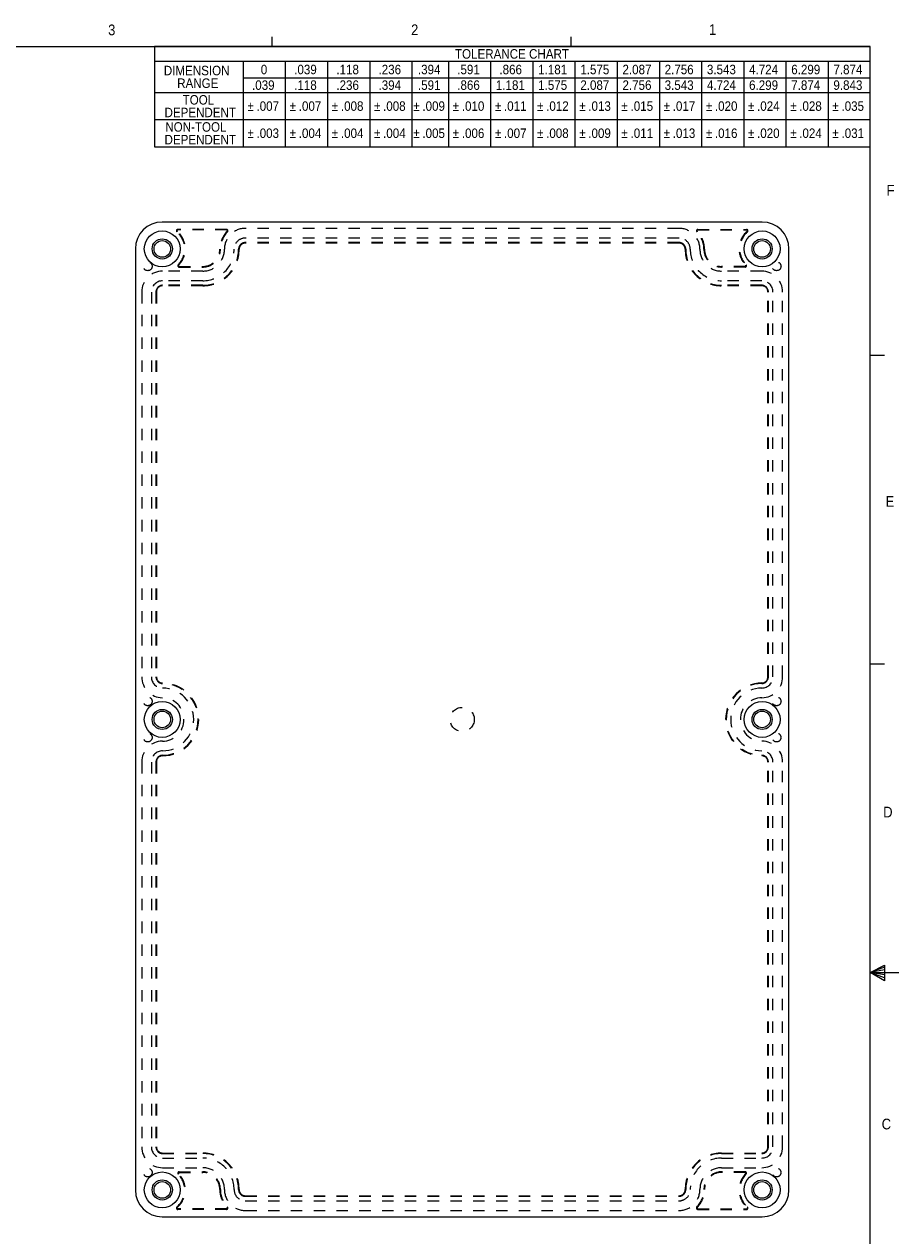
# Model space of a CAD drawing. Header units: inches. Extents: x 0.3 to 21.8, y 0.2 to 16.9.
# Tile 9 of 9: x 14.1 to 21.8, y 6.2 to 16.9. Entities that reach past the tile are written whole.
import ezdxf

# ---------------------------------------------------------------- set-up
doc = ezdxf.new("R2010")
doc.units = ezdxf.units.IN
doc.header["$MEASUREMENT"] = 0
doc.linetypes.add('SLD-Dashed', pattern=[0.075, 0.05, -0.025])
doc.linetypes.add('SLD-Solid', pattern=[0])
doc.layers.add('SLD-0', color=7, linetype='SLD-Solid')
doc.styles.add('SLDTEXTSTYLE1', font='GOTHIC.TTF', dxfattribs={"width": 0.913})

# ---------------------------------------------------------------- blocks, each defined once
blk = doc.blocks.new('SW_TABLEANNOTATION_1')
at = {"layer": 'SLD-0', "color": 0}
for p, q in [((0, 0), (0, -0.88)), ((6.283, 0), (0, 0)), ((6.283, -0.88), (6.283, 0)), ((0, -0.129), (6.283, -0.129)), ((0.779, -0.129), (0.779, -0.88)), ((1.149, -0.129), (1.149, -0.88)), ((1.52, -0.129), (1.52, -0.88)), ((1.89, -0.129), (1.89, -0.88)), ((2.26, -0.129), (2.26, -0.88)), ((2.581, -0.129), (2.581, -0.88)), ((2.951, -0.129), (2.951, -0.88)), ((3.321, -0.129), (3.321, -0.88)), ((3.691, -0.129), (3.691, -0.88)), ((4.062, -0.129), (4.062, -0.88)), ((4.432, -0.129), (4.432, -0.88)), ((4.802, -0.129), (4.802, -0.88)), ((5.172, -0.129), (5.172, -0.88)), ((5.542, -0.129), (5.542, -0.88)), ((5.913, -0.129), (5.913, -0.88)), ((0.779, -0.275), (6.283, -0.275)), ((0, -0.404), (6.283, -0.404)), ((0, -0.642), (6.283, -0.642)), ((0, -0.88), (6.283, -0.88))]:
    blk.add_line(p, q, dxfattribs=at)
at = {"layer": 'SLD-0', "color": 0, "attachment_point": 1, "style": 'SLDTEXTSTYLE1'}
for s, insert, char_height in [('TOLERANCE CHART', (2.638, -0.024), 0.08333), ('DIMENSION ', (0.083, -0.17), 0.0833), ('0', (0.934, -0.161), 0.0833), ('.039', (1.227, -0.161), 0.0833), ('.118', (1.597, -0.161), 0.0833), ('.236', (1.967, -0.161), 0.0833), ('.394', (2.313, -0.161), 0.0833), ('.591', (2.658, -0.161), 0.0833), ('.866', (3.028, -0.161), 0.0833), ('1.181', (3.368, -0.161), 0.0833), ('1.575', (3.738, -0.161), 0.0833), ('2.087', (4.108, -0.161), 0.0833), ('2.756', (4.478, -0.161), 0.0833), ('3.543', (4.849, -0.161), 0.0833), ('4.724', (5.219, -0.161), 0.0833), ('6.299', (5.589, -0.161), 0.0833), ('7.874', (5.959, -0.161), 0.0833), ('RANGE', (0.2, -0.281), 0.0833), ('.039', (0.857, -0.298), 0.0833), ('.118', (1.227, -0.298), 0.0833), ('.236', (1.597, -0.298), 0.0833), ('.394', (1.967, -0.298), 0.0833), ('.591', (2.313, -0.298), 0.0833), ('.866', (2.658, -0.298), 0.0833), ('1.181', (2.997, -0.298), 0.0833), ('1.575', (3.368, -0.298), 0.0833), ('2.087', (3.738, -0.298), 0.0833), ('2.756', (4.108, -0.298), 0.0833), ('3.543', (4.478, -0.298), 0.0833), ('4.724', (4.849, -0.298), 0.0833), ('6.299', (5.219, -0.298), 0.0833), ('7.874', (5.589, -0.298), 0.0833), ('9.843', (5.959, -0.298), 0.0833), ('TOOL ', (0.248, -0.427), 0.0833), ('%%p', (0.817, -0.482), 0.0833), ('.007', (0.896, -0.482), 0.0833), ('%%p', (1.187, -0.482), 0.0833), ('.007', (1.267, -0.482), 0.0833), ('%%p', (1.557, -0.482), 0.0833), ('.008', (1.637, -0.482), 0.0833), ('%%p', (1.928, -0.482), 0.0833), ('.008', (2.007, -0.482), 0.0833), ('%%p', (2.273, -0.482), 0.0833), ('.009', (2.352, -0.482), 0.0833), ('%%p', (2.618, -0.482), 0.0833), ('.010', (2.698, -0.482), 0.0833), ('%%p', (2.989, -0.482), 0.0833), ('.011', (3.068, -0.482), 0.0833), ('%%p', (3.359, -0.482), 0.0833), ('.012', (3.438, -0.482), 0.0833), ('%%p', (3.729, -0.482), 0.0833), ('.013', (3.808, -0.482), 0.0833), ('%%p', (4.099, -0.482), 0.0833), ('.015', (4.179, -0.482), 0.0833), ('%%p', (4.469, -0.482), 0.0833), ('.017', (4.549, -0.482), 0.0833), ('%%p', (4.84, -0.482), 0.0833), ('.020', (4.919, -0.482), 0.0833), ('%%p', (5.21, -0.482), 0.0833), ('.024', (5.289, -0.482), 0.0833), ('%%p', (5.58, -0.482), 0.0833), ('.028', (5.659, -0.482), 0.0833), ('%%p', (5.95, -0.482), 0.0833), ('.035', (6.03, -0.482), 0.0833), ('DEPENDENT', (0.089, -0.538), 0.0833), ('NON-TOOL ', (0.096, -0.665), 0.0833), ('%%p', (0.817, -0.72), 0.0833), ('.003', (0.896, -0.72), 0.0833), ('%%p', (1.187, -0.72), 0.0833), ('.004', (1.267, -0.72), 0.0833), ('%%p', (1.557, -0.72), 0.0833), ('.004', (1.637, -0.72), 0.0833), ('%%p', (1.928, -0.72), 0.0833), ('.004', (2.007, -0.72), 0.0833), ('%%p', (2.273, -0.72), 0.0833), ('.005', (2.352, -0.72), 0.0833), ('%%p', (2.618, -0.72), 0.0833), ('.006', (2.698, -0.72), 0.0833), ('%%p', (2.989, -0.72), 0.0833), ('.007', (3.068, -0.72), 0.0833), ('%%p', (3.359, -0.72), 0.0833), ('.008', (3.438, -0.72), 0.0833), ('%%p', (3.729, -0.72), 0.0833), ('.009', (3.808, -0.72), 0.0833), ('%%p', (4.099, -0.72), 0.0833), ('.011', (4.179, -0.72), 0.0833), ('%%p', (4.469, -0.72), 0.0833), ('.013', (4.549, -0.72), 0.0833), ('%%p', (4.84, -0.72), 0.0833), ('.016', (4.919, -0.72), 0.0833), ('%%p', (5.21, -0.72), 0.0833), ('.020', (5.289, -0.72), 0.0833), ('%%p', (5.58, -0.72), 0.0833), ('.024', (5.659, -0.72), 0.0833), ('%%p', (5.95, -0.72), 0.0833), ('.031', (6.03, -0.72), 0.0833), ('DEPENDENT', (0.089, -0.776), 0.0833)]:
    blk.add_mtext(s, dxfattribs=dict(at, insert=insert, char_height=char_height))

msp = doc.modelspace()

# ---------------------------------------------------------------- linework, layer by layer
at = {"color": 7, "linetype": 'SLD-Solid', "lineweight": 0}
for p, q in [((16.27288, 16.6606), (16.27288, 16.7454)), ((18.89788, 16.6606), (18.89788, 16.7454)), ((0.52288, 16.6606), (21.52288, 16.6606)), ((21.52288, 0.4106), (21.52288, 16.6606)), ((21.52288, 13.9516), (21.64788, 13.9516)), ((21.52288, 11.2436), (21.64788, 11.2436)), ((21.52288, 8.5356), (21.64687, 8.60114)), ((21.64687, 8.58268), (21.52288, 8.5356)), ((21.64687, 8.55872), (21.52288, 8.5356)), ((21.64687, 8.51635), (21.52288, 8.5356)), ((21.64687, 8.48964), (21.52288, 8.5356)), ((21.64687, 8.46233), (21.52288, 8.5356)), ((21.52288, 8.5356), (21.77288, 8.5356)), ((21.64687, 8.60114), (21.64687, 8.46233))]:
    msp.add_line(p, q, dxfattribs=at)
at = {"color": 7, "linetype": 'SLD-Solid', "lineweight": 15}
for p, q in [((20.57331, 15.11987), (15.30931, 15.11987)), ((15.07331, 14.88387), (15.07331, 6.62787)), ((20.80931, 6.62787), (20.80931, 14.88387)), ((15.30931, 6.39187), (20.57331, 6.39187))]:
    msp.add_line(p, q, dxfattribs=at)
at = {"color": 7, "linetype": 'SLD-Dashed', "lineweight": 0}
for p, q in [((15.87364, 15.05487), (15.44496, 15.05487)), ((15.87364, 15.05003), (15.44496, 15.05003)), ((19.84431, 15.06424), (16.03831, 15.06424)), ((20.00899, 15.05487), (20.43767, 15.05487)), ((20.00899, 15.05003), (20.43767, 15.05003)), ((19.84431, 14.97924), (16.03831, 14.97924)), ((19.84431, 14.93987), (16.03831, 14.93987)), ((19.84431, 14.93516), (16.03831, 14.93516)), ((15.66431, 14.68924), (15.31231, 14.68924)), ((15.45788, 14.72972), (15.66431, 14.72972)), ((15.45788, 14.72487), (15.66431, 14.72487)), ((20.42475, 14.72972), (20.21831, 14.72972)), ((20.42475, 14.72487), (20.21831, 14.72487)), ((20.57031, 14.68924), (20.21831, 14.68924)), ((15.66431, 14.60424), (15.31231, 14.60424)), ((15.66431, 14.56487), (15.31231, 14.56487)), ((20.57031, 14.60424), (20.21831, 14.60424)), ((20.57031, 14.56487), (20.21831, 14.56487)), ((15.12894, 14.50587), (15.12894, 11.12986)), ((15.21394, 14.50587), (15.21394, 11.12986)), ((15.25331, 14.50587), (15.25331, 11.12986)), ((15.25803, 14.50587), (15.25803, 11.12986)), ((15.66431, 14.56016), (15.31231, 14.56016)), ((20.57031, 14.56016), (20.21831, 14.56016)), ((20.62459, 11.12986), (20.62459, 14.50587)), ((20.62931, 11.12986), (20.62931, 14.50587)), ((20.66868, 11.12986), (20.66868, 14.50587)), ((20.75368, 11.12986), (20.75368, 14.50587)), ((15.12894, 10.38189), (15.12894, 7.00587)), ((15.21394, 10.38189), (15.21394, 7.00587)), ((15.25331, 10.38189), (15.25331, 7.00587)), ((15.25803, 10.38189), (15.25803, 7.00587)), ((20.62459, 7.00587), (20.62459, 10.38189)), ((20.62931, 7.00587), (20.62931, 10.38189)), ((20.66868, 7.00587), (20.66868, 10.38189)), ((20.75368, 7.00587), (20.75368, 10.38189)), ((15.31231, 6.95159), (15.66431, 6.95159)), ((15.31231, 6.94687), (15.66431, 6.94687)), ((20.21831, 6.95159), (20.57031, 6.95159)), ((20.21831, 6.94687), (20.57031, 6.94687)), ((15.31231, 6.9075), (15.66431, 6.9075)), ((15.31231, 6.8225), (15.66431, 6.8225)), ((20.21831, 6.9075), (20.57031, 6.9075)), ((20.21831, 6.8225), (20.57031, 6.8225)), ((15.45788, 6.78687), (15.66431, 6.78687)), ((15.45788, 6.78203), (15.66431, 6.78203)), ((20.42475, 6.78687), (20.21831, 6.78687)), ((20.42475, 6.78203), (20.21831, 6.78203)), ((16.03831, 6.57659), (19.84431, 6.57659)), ((16.03831, 6.57187), (19.84431, 6.57187)), ((16.03831, 6.5325), (19.84431, 6.5325)), ((15.87364, 6.46172), (15.44496, 6.46172)), ((15.87364, 6.45687), (15.44496, 6.45687)), ((16.03831, 6.4475), (19.84431, 6.4475)), ((20.00899, 6.46172), (20.43767, 6.46172)), ((20.00899, 6.45687), (20.43767, 6.45687))]:
    msp.add_line(p, q, dxfattribs=at)
at = {"color": 7, "linetype": 'SLD-Solid', "lineweight": 15}
for centre, radius in [((15.30931, 14.88387), 0.1575), ((20.57331, 14.88387), 0.1575), ((15.30931, 14.88387), 0.0885), ((15.30931, 14.88387), 0.0725), ((20.57331, 14.88387), 0.0885), ((20.57331, 14.88387), 0.0725), ((15.30931, 10.75587), 0.1575), ((15.30931, 10.75587), 0.0885), ((20.57331, 10.75587), 0.1575), ((20.57331, 10.75587), 0.0885), ((15.30931, 10.75587), 0.0725), ((20.57331, 10.75587), 0.0725), ((15.30931, 6.62787), 0.1575), ((15.30931, 6.62787), 0.0885), ((15.30931, 6.62787), 0.0725), ((20.57331, 6.62787), 0.1575), ((20.57331, 6.62787), 0.0885), ((20.57331, 6.62787), 0.0725)]:
    msp.add_circle(centre, radius, dxfattribs=at)
at = {"color": 7, "linetype": 'SLD-Dashed', "lineweight": 0}
for centre, radius in [((15.18181, 14.73137), 0.0385), ((20.70081, 14.73137), 0.0385), ((15.18181, 10.91437), 0.0385), ((20.70081, 10.91437), 0.0385), ((17.94131, 10.75587), 0.106), ((15.18181, 10.59737), 0.0385), ((20.70081, 10.59737), 0.0385), ((15.18181, 6.78037), 0.0385), ((20.70081, 6.78037), 0.0385)]:
    msp.add_circle(centre, radius, dxfattribs=at)
at = {"color": 7, "linetype": 'SLD-Solid', "lineweight": 15}
for centre, start, end in [((15.30931, 14.88387), 90, 180), ((20.57331, 14.88387), 0, 90), ((15.30931, 6.62787), 180, 270), ((20.57331, 6.62787), 270, 0)]:
    msp.add_arc(centre, 0.236, start, end, dxfattribs=at)
at = {"color": 7, "linetype": 'SLD-Dashed', "lineweight": 0}
for centre, radius, start, end in [((15.44496, 15.04287), 0.012, 90, 229.531734), ((15.30931, 14.88387), 0.197, 315.303661, 49.531734), ((15.44496, 15.04287), 0.00716, 90, 229.531734), ((15.30931, 14.88387), 0.20184, 315.303661, 49.531734), ((16.03831, 14.88087), 0.22384, 135.468708, 180.153197), ((16.03831, 14.88087), 0.219, 135.468708, 180.153197), ((16.03831, 14.88087), 0.18337, 90, 180.153197), ((15.87364, 15.04287), 0.012, 315.468708, 90), ((15.87364, 15.04287), 0.00716, 315.468708, 90), ((19.84431, 14.88087), 0.18337, 359.846803, 90), ((20.00899, 15.04287), 0.012, 90, 224.531292), ((19.84431, 14.88087), 0.219, 359.846803, 44.531292), ((20.00899, 15.04287), 0.00716, 90, 224.531292), ((19.84431, 14.88087), 0.22384, 359.846803, 44.531292), ((20.57331, 14.88387), 0.20184, 130.468266, 224.696339), ((20.57331, 14.88387), 0.197, 130.468266, 224.696339), ((20.43767, 15.04287), 0.012, 310.468266, 90), ((20.43767, 15.04287), 0.00716, 310.468266, 90), ((16.03831, 14.88087), 0.09837, 90, 180.153197), ((16.03831, 14.88087), 0.059, 90, 180.153197), ((16.03831, 14.88087), 0.05428, 90, 180.153197), ((19.84431, 14.88087), 0.09837, 359.846803, 90), ((19.84431, 14.88087), 0.059, 359.846803, 90), ((19.84431, 14.88087), 0.05428, 359.846803, 90), ((15.66431, 14.87987), 0.31972, 270, 0.153197), ((15.66431, 14.87987), 0.315, 270, 0.153197), ((15.66431, 14.87987), 0.27563, 270, 0.153197), ((15.66431, 14.87987), 0.19063, 270, 0.153197), ((15.66431, 14.87987), 0.155, 270, 0.153197), ((15.66431, 14.87987), 0.15016, 270, 0.153197), ((20.21831, 14.87987), 0.31972, 179.846803, 270), ((20.21831, 14.87987), 0.315, 179.846803, 270), ((20.21831, 14.87987), 0.27563, 179.846803, 270), ((20.21831, 14.87987), 0.19063, 179.846803, 270), ((20.21831, 14.87987), 0.155, 179.846803, 270), ((20.21831, 14.87987), 0.15016, 179.846803, 270), ((15.31231, 14.50587), 0.18337, 90, 180), ((15.45788, 14.73687), 0.012, 135.303661, 270), ((15.45788, 14.73687), 0.00716, 135.303661, 270), ((20.42475, 14.73687), 0.012, 270, 44.696339), ((20.42475, 14.73687), 0.00716, 270, 44.696339), ((20.57031, 14.50587), 0.18337, 0, 90), ((15.31231, 14.50587), 0.09837, 90, 180), ((15.31231, 14.50587), 0.059, 90, 180), ((20.57031, 14.50587), 0.09837, 0, 90), ((20.57031, 14.50587), 0.059, 0, 90), ((15.31231, 14.50587), 0.05428, 90, 180), ((20.57031, 14.50587), 0.05428, 0, 90), ((15.31231, 11.12986), 0.18337, 180, 269.540403), ((15.31231, 11.12986), 0.09837, 180, 269.540403), ((15.31231, 11.12986), 0.059, 180, 269.540403), ((15.31231, 11.12986), 0.05428, 180, 269.540403), ((15.30931, 10.75587), 0.315, 270.459597, 89.540403), ((15.30931, 10.75587), 0.31972, 270.459597, 89.540403), ((20.57331, 10.75587), 0.31972, 90.459597, 269.540403), ((20.57331, 10.75587), 0.315, 90.459597, 269.540403), ((20.57031, 11.12986), 0.05428, 270.459597, 0), ((20.57031, 11.12986), 0.059, 270.459597, 0), ((20.57031, 11.12986), 0.09837, 270.459597, 0), ((20.57031, 11.12986), 0.18337, 270.459597, 0), ((15.30931, 10.75587), 0.27563, 270.459597, 89.540403), ((20.57331, 10.75587), 0.27563, 90.459597, 269.540403), ((15.30931, 10.75587), 0.19063, 270.459597, 89.540403), ((20.57331, 10.75587), 0.19063, 90.459597, 269.540403), ((15.31231, 10.38189), 0.18337, 90.459597, 180), ((20.57031, 10.38189), 0.18337, 0, 89.540403), ((15.31231, 10.38189), 0.09837, 90.459597, 180), ((15.31231, 10.38189), 0.059, 90.459597, 180), ((15.31231, 10.38189), 0.05428, 90.459597, 180), ((20.57031, 10.38189), 0.05428, 0, 89.540403), ((20.57031, 10.38189), 0.059, 0, 89.540403), ((20.57031, 10.38189), 0.09837, 0, 89.540403), ((15.31231, 7.00587), 0.18337, 180, 270), ((15.31231, 7.00587), 0.09837, 180, 270), ((15.31231, 7.00587), 0.059, 180, 270), ((15.31231, 7.00587), 0.05428, 180, 270), ((15.66431, 6.63187), 0.31972, 359.846803, 90), ((15.66431, 6.63187), 0.315, 359.846803, 90), ((20.21831, 6.63187), 0.31972, 90, 180.153197), ((20.21831, 6.63187), 0.315, 90, 180.153197), ((20.57031, 7.00587), 0.05428, 270, 0), ((20.57031, 7.00587), 0.18337, 270, 0), ((20.57031, 7.00587), 0.09837, 270, 0), ((20.57031, 7.00587), 0.059, 270, 0), ((15.66431, 6.63187), 0.27563, 359.846803, 90), ((15.66431, 6.63187), 0.19063, 359.846803, 90), ((20.21831, 6.63187), 0.27563, 90, 180.153197), ((20.21831, 6.63187), 0.19063, 90, 180.153197), ((15.30931, 6.62787), 0.197, 310.468266, 44.696339), ((15.30931, 6.62787), 0.20184, 310.468266, 44.696339), ((15.45788, 6.77487), 0.012, 90, 224.696339), ((15.45788, 6.77487), 0.00716, 90, 224.696339), ((15.66431, 6.63187), 0.155, 359.846803, 90), ((15.66431, 6.63187), 0.15016, 359.846803, 90), ((20.21831, 6.63187), 0.155, 90, 180.153197), ((20.21831, 6.63187), 0.15016, 90, 180.153197), ((20.57331, 6.62787), 0.20184, 135.303661, 229.531734), ((20.57331, 6.62787), 0.197, 135.303661, 229.531734), ((20.42475, 6.77487), 0.012, 315.303661, 90), ((20.42475, 6.77487), 0.00716, 315.303661, 90), ((16.03831, 6.63087), 0.22384, 179.846803, 224.531292), ((16.03831, 6.63087), 0.219, 179.846803, 224.531292), ((16.03831, 6.63087), 0.18337, 179.846803, 270), ((16.03831, 6.63087), 0.09837, 179.846803, 270), ((16.03831, 6.63087), 0.059, 179.846803, 270), ((16.03831, 6.63087), 0.05428, 179.846803, 270), ((19.84431, 6.63087), 0.18337, 270, 0.153197), ((19.84431, 6.63087), 0.09837, 270, 0.153197), ((19.84431, 6.63087), 0.059, 270, 0.153197), ((19.84431, 6.63087), 0.05428, 270, 0.153197), ((19.84431, 6.63087), 0.219, 315.468708, 0.153197), ((19.84431, 6.63087), 0.22384, 315.468708, 0.153197), ((15.44496, 6.46887), 0.012, 130.468266, 270), ((15.44496, 6.46887), 0.00716, 130.468266, 270), ((15.87364, 6.46887), 0.012, 270, 44.531292), ((15.87364, 6.46887), 0.00716, 270, 44.531292), ((20.00899, 6.46887), 0.012, 135.468708, 270), ((20.00899, 6.46887), 0.00716, 135.468708, 270), ((20.43767, 6.46887), 0.012, 270, 49.531734), ((20.43767, 6.46887), 0.00716, 270, 49.531734)]:
    msp.add_arc(centre, radius, start, end, dxfattribs=at)
msp.add_open_spline([(15.85495, 14.88038), (15.85494, 14.88038), (15.85494, 14.88038), (15.85494, 14.88038), (15.85494, 14.88038)], degree=3, knots=[0, 0, 0, 0, 0.989796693, 1, 1, 1, 1], dxfattribs=at)

# ---------------------------------------------------------------- block references
at = {"layer": 'SLD-0'}
msp.add_blockref('SW_TABLEANNOTATION_1', (15.24013, 16.6606), dxfattribs=at)

# ---------------------------------------------------------------- texts
at = {"color": 7, "linetype": 'Continuous', "lineweight": 0, "char_height": 0.09375, "attachment_point": 1, "style": 'SLDTEXTSTYLE1'}
for s, insert in [('3', (14.83413, 16.85254)), ('2', (17.49284, 16.85346)), ('1', (20.10713, 16.8552)), ('F', (21.66553, 15.44538)), ('E', (21.65688, 12.71509)), ('D', (21.6359, 9.98975)), ('C', (21.62271, 7.25259))]:
    msp.add_mtext(s, dxfattribs=dict(at, insert=insert))

doc.saveas('drawing.dxf')
